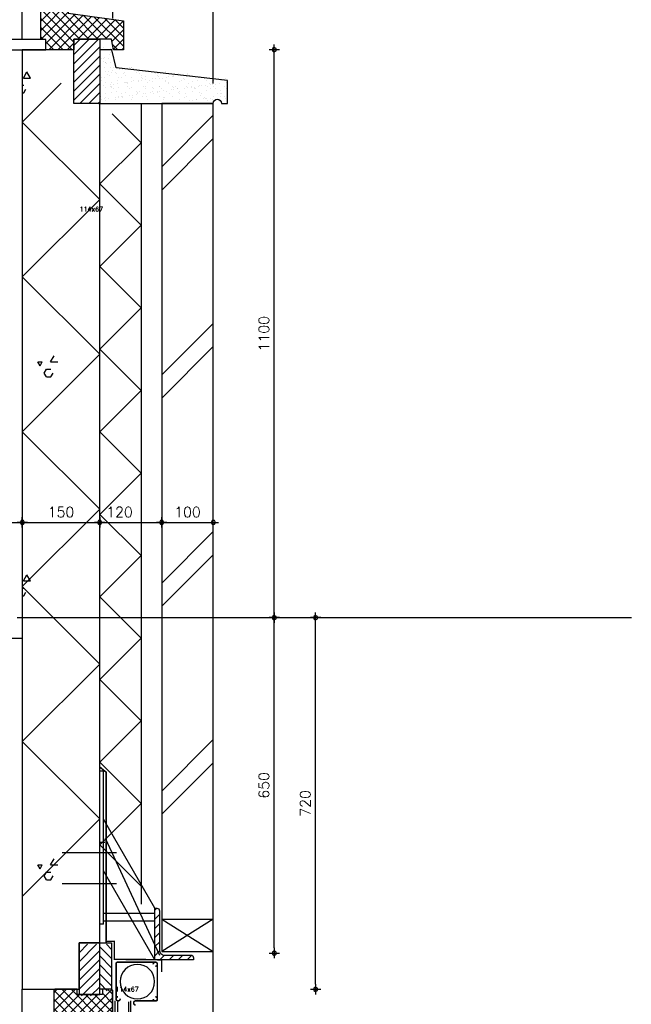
# Model space of a CAD drawing. Extents: x -152209 to 159908, y 32091 to 111955.
# Tile 24 of 59: x -135253 to -134068, y 65100 to 67008. Entities that reach past the tile are written whole.
import ezdxf
from ezdxf.enums import TextEntityAlignment as Align

# ---------------------------------------------------------------- set-up
doc = ezdxf.new("R2010")
doc.units = 0
doc.header["$LTSCALE"] = 1000
doc.header["$MEASUREMENT"] = 0
doc.header["$PDSIZE"] = 1
for name, pattern in [('XA3ONDD$0$HIDDEN', [0.375, 0.25, -0.125]), ('XDETV133$0$CENTER', [2, 1.25, -0.25, 0.25, -0.25]), ('XDETV133$0$HIDDEN', [0.375, 0.25, -0.125]), ('XDETV133$0$HIDDENX2', [0.75, 0.5, -0.25])]:
    doc.linetypes.add(name, pattern=pattern)
doc.layers.get('0').update_dxf_attribs({"linetype": 'CONTINUOUS'})
doc.layers.get('DEFPOINTS').update_dxf_attribs({"linetype": 'CONTINUOUS'})
for name, color, linetype in [('BIB', 7, 'CONTINUOUS'), ('XA3ONDD$0$ALGEM-ARC', 15, 'CONTINUOUS'), ('XA3ONDD$0$BETON-ARC', 15, 'CONTINUOUS'), ('XA3ONDD$0$BETON-DRS', 7, 'CONTINUOUS'), ('XA3ONDD$0$GLAS-ARC', 4, 'CONTINUOUS'), ('XA3ONDD$0$HOUT-ARC', 15, 'CONTINUOUS'), ('XA3ONDD$0$HOUT-AZ', 15, 'CONTINUOUS'), ('XA3ONDD$0$HOUT-DRS', 4, 'CONTINUOUS'), ('XA3ONDD$0$KUNST-DRS', 4, 'CONTINUOUS'), ('XBDKOZA2$0$HOUT-ARC', 15, 'CONTINUOUS'), ('XBDKOZA2$0$HOUT-AZ', 15, 'CONTINUOUS'), ('XBDKOZA2$0$HOUT-DRS', 4, 'CONTINUOUS'), ('XDETV133$0$50', 3, 'CONTINUOUS'), ('XDETV133$0$BETON-ARC', 15, 'CONTINUOUS'), ('XDETV133$0$BETON-AZ', 3, 'CONTINUOUS'), ('XDETV133$0$BETON-DRS', 7, 'CONTINUOUS'), ('XDETV133$0$BIB', 7, 'CONTINUOUS'), ('XDETV133$0$BITUM-ALG', 7, 'XDETV133$0$HIDDEN'), ('XDETV133$0$DIMMTP', 1, 'CONTINUOUS'), ('XDETV133$0$HOUT-ARC', 15, 'CONTINUOUS'), ('XDETV133$0$HOUT-DRS', 4, 'CONTINUOUS'), ('XDETV133$0$ISOL-ALG', 3, 'CONTINUOUS'), ('XDETV133$0$ISOL-ARC', 15, 'CONTINUOUS'), ('XDETV133$0$STAAL-AZ', 3, 'CONTINUOUS'), ('XDETV133$0$STAAL-DRS', 4, 'CONTINUOUS'), ('XDETV133$0$STEEN-ARC', 15, 'CONTINUOUS'), ('XDETV133$0$STEEN-AZ', 3, 'CONTINUOUS'), ('XDETV133$0$STEEN-DRS', 7, 'CONTINUOUS'), ('XDETV133$0$STRAMIEN', 1, 'XDETV133$0$CENTER'), ('XLATEI$0$BIB', 7, 'CONTINUOUS'), ('XLATEI$0$STAAL-ARC', 15, 'CONTINUOUS'), ('XLATEI$0$STAAL-AZ', 3, 'CONTINUOUS'), ('XLATEI$0$STAAL-DRS', 4, 'CONTINUOUS'), ('XVERTZW$0$ALUM-AZ', 15, 'CONTINUOUS'), ('XVERTZW$0$ALUM-DRS', 4, 'CONTINUOUS')]:
    doc.layers.add(name, color=color, linetype=linetype)
doc.styles.get("Standard").update_dxf_attribs({"font": 'simplex'})
doc.styles.add('XDETV133$0$STANDARD', font='simplex')
doc.dimstyles.get("Standard").update_dxf_attribs({"dimtxt": 0.18, "dimasz": 0.18, "dimexe": 0.18, "dimexo": 0.0625, "dimgap": 0.09, "dimtad": 0, "dimtih": 1, "dimtoh": 1, "dimdec": 4, "dimzin": 0, "dimdsep": 46, "dimtxsty": 'Standard', "dimcen": 0.09, "dimadec": 0, "dimazin": 0, "dimtfac": 1, "dimtdec": 4, "dimtofl": 0, "dimtmove": 0, "dimatfit": 3, "dimfxl": 0, "dimtolj": 1, "dimtzin": 0, "dimarcsym": 0})

# ---------------------------------------------------------------- blocks, each defined once
blk = doc.blocks.new('XDETV133$0$DIMBWK')
for points in [[(-1, 0), (1, 0)], [(0, -1), (0, 1)]]:
    blk.add_lwpolyline(points)
blk.add_lwpolyline([(-0.22, 0.37), (-0.43, 0), (-0.22, -0.37), (0.22, -0.37), (0.43, 0), (0.22, 0.37)], close=True)
blk = doc.blocks.new('*D130')
at = {"color": 1, "linetype": 'ByBlock'}
blk.add_line((10, -817.8), (190, -817.8), dxfattribs=at)
at = {"layer": 'DEFPOINTS', "color": 0, "linetype": 'ByBlock'}
for p in [(0, -798.1), (200, -800.6), (200, -817.8)]:
    blk.add_point(p, dxfattribs=at)
at = {"color": 1, "linetype": 'ByBlock', "xscale": 10, "yscale": 10, "zscale": 10, "rotation": 180}
blk.add_blockref('XDETV133$0$DIMBWK', (0, -817.8), dxfattribs=at)
at = {"color": 1, "linetype": 'ByBlock', "xscale": 10, "yscale": 10, "zscale": 10}
blk.add_blockref('XDETV133$0$DIMBWK', (200, -817.8), dxfattribs=at)
at = {"color": 3, "linetype": 'ByBlock', "style": 'XDETV133$0$STANDARD'}
blk.add_text('200', height=20, dxfattribs=at).set_placement((100, -797.8), align=Align.MIDDLE_CENTER)
blk = doc.blocks.new('*D131')
at = {"color": 1, "linetype": 'ByBlock'}
blk.add_line((210, -896.5), (340, -896.5), dxfattribs=at)
at = {"layer": 'DEFPOINTS', "color": 0, "linetype": 'ByBlock'}
for p in [(350, -404.6), (200, -886.6), (350, -896.5)]:
    blk.add_point(p, dxfattribs=at)
at = {"color": 1, "linetype": 'ByBlock', "xscale": 10, "yscale": 10, "zscale": 10, "rotation": 180}
blk.add_blockref('XDETV133$0$DIMBWK', (200, -896.5), dxfattribs=at)
at = {"color": 1, "linetype": 'ByBlock', "xscale": 10, "yscale": 10, "zscale": 10}
blk.add_blockref('XDETV133$0$DIMBWK', (350, -896.5), dxfattribs=at)
at = {"color": 3, "linetype": 'ByBlock', "style": 'XDETV133$0$STANDARD'}
blk.add_text('150', height=20, dxfattribs=at).set_placement((275, -876.5), align=Align.MIDDLE_CENTER)
blk = doc.blocks.new('XLATEI$0$1007511')
at = {"layer": 'XLATEI$0$STAAL-DRS', "linetype": 'ByBlock'}
blk.add_lwpolyline([(0.3, -89.4), (0.3, 10.6), (4.3, 10.6, -0.414214), (9.3, 5.6), (9.3, -70.4, 0.414214), (19.3, -80.4), (70.3, -80.4, -0.414214), (75.3, -85.4), (75.3, -89.4)], format="xyb", close=True, dxfattribs=at)
blk = doc.blocks.new('XLATEI$0$100759')
at = {"layer": 'XLATEI$0$BIB', "linetype": 'ByBlock'}
blk.add_blockref('XLATEI$0$1007511', (-0.3, 89.4), dxfattribs=at)
blk = doc.blocks.new('*X84')
at = {"color": 0, "linetype": 'Continuous'}
for p, q in [((2838.1, -3207.7), (2842, -3203.8)), ((2838.1, -3225.3), (2847.1, -3216.3)), ((2838.1, -3243), (2847.1, -3234)), ((2838.1, -3260.7), (2847.1, -3251.7)), ((2838.1, -3278.4), (2847.1, -3269.4)), ((2838.1, -3296), (2847.3, -3286.8)), ((2848.1, -3303.8), (2857.1, -3294.8)), ((2865.7, -3303.8), (2874.7, -3294.8)), ((2883.4, -3303.8), (2892.4, -3294.8)), ((2901.1, -3303.8), (2909.8, -3295.1))]:
    blk.add_line(p, q, dxfattribs=at)
blk = doc.blocks.new('XLATEI')
at = {"layer": 'XLATEI$0$STAAL-AZ', "linetype": 'Continuous'}
for p, q in [((7, 363.3), (0, 363.3)), ((0, 184.3), (0, 363.3)), ((7, 184.3), (7, 363.3)), ((0, 66.8), (0, 300.7)), ((7, 66.8), (7, 300.7)), ((106.7, 98.1), (7, 270.7)), ((106.7, -1.9), (7, 170.7)), ((7, 88.5), (106.7, 88.5)), ((7, 66.8), (0, 66.8)), ((7, 73.5), (106.7, 73.5))]:
    blk.add_line(p, q, dxfattribs=at)
at = {"layer": 'XLATEI$0$BIB', "linetype": 'Continuous'}
blk.add_blockref('XLATEI$0$100759', (106.7, -1.9), dxfattribs=at)
at = {"layer": 'XLATEI$0$STAAL-ARC', "linetype": 'Continuous'}
blk.add_blockref('*X84', (-2731.4, 3301.9), dxfattribs=at)
blk = doc.blocks.new('*D134')
at = {"color": 1, "linetype": 'ByBlock'}
blk.add_line((360, -817.8), (460, -817.8), dxfattribs=at)
at = {"layer": 'DEFPOINTS', "color": 0, "linetype": 'ByBlock'}
for p in [(350, -345.7), (470, -353.7), (470, -817.8)]:
    blk.add_point(p, dxfattribs=at)
at = {"color": 1, "linetype": 'ByBlock', "xscale": 10, "yscale": 10, "zscale": 10, "rotation": 180}
blk.add_blockref('XDETV133$0$DIMBWK', (350, -817.8), dxfattribs=at)
at = {"color": 1, "linetype": 'ByBlock', "xscale": 10, "yscale": 10, "zscale": 10}
blk.add_blockref('XDETV133$0$DIMBWK', (470, -817.8), dxfattribs=at)
at = {"color": 3, "linetype": 'ByBlock', "style": 'XDETV133$0$STANDARD'}
blk.add_text('120', height=20, dxfattribs=at).set_placement((388.3, -797.8), align=Align.MIDDLE_CENTER)
blk = doc.blocks.new('*D133')
at = {"color": 1, "linetype": 'ByBlock'}
blk.add_line((480, -817.8), (560, -817.8), dxfattribs=at)
at = {"layer": 'DEFPOINTS', "color": 0, "linetype": 'ByBlock'}
for p in [(470, -353.7), (570, -526.7), (570, -817.8)]:
    blk.add_point(p, dxfattribs=at)
at = {"color": 1, "linetype": 'ByBlock', "xscale": 10, "yscale": 10, "zscale": 10, "rotation": 180}
blk.add_blockref('XDETV133$0$DIMBWK', (470, -817.8), dxfattribs=at)
at = {"color": 1, "linetype": 'ByBlock', "xscale": 10, "yscale": 10, "zscale": 10}
blk.add_blockref('XDETV133$0$DIMBWK', (570, -817.8), dxfattribs=at)
at = {"color": 3, "linetype": 'ByBlock', "style": 'XDETV133$0$STANDARD'}
blk.add_text('100', height=20, dxfattribs=at).set_placement((520, -797.8), align=Align.MIDDLE_CENTER)
blk = doc.blocks.new('*X137')
at = {"color": 0}
for p, q in [((202.2, 1045.2), (209.1, 1057.1)), ((216, 1045.2), (209.1, 1057.1)), ((200, 960), (275, 1035)), ((200, 1031.2), (202.8, 1031.2)), ((202.2, 1045.2), (216, 1045.2)), ((200, 1016.3), (202.8, 1016.3)), ((202.8, 1016.3), (207.1, 1023.7)), ((350, 810), (200, 960)), ((200, 660), (350, 810)), ((350, 510), (200, 660)), ((200, 360), (350, 510)), ((254.9, 495.2), (261.8, 507.1)), ((230.1, 495.2), (238.7, 495.2)), ((234.4, 487.7), (230.1, 495.2)), ((234.4, 487.7), (238.7, 495.2)), ((242.5, 473.7), (246.8, 481.2)), ((246.8, 481.2), (255.4, 481.2)), ((254.9, 495.2), (268.7, 495.2)), ((246.8, 466.3), (242.5, 473.7)), ((246.8, 466.3), (255.4, 466.3)), ((255.4, 466.3), (259.7, 473.7)), ((350, 210), (200, 360)), ((200, 60), (350, 210)), ((202.2, 70.9), (209.1, 82.8)), ((216, 70.9), (209.1, 82.8)), ((350, -90), (200, 60)), ((202.2, 70.9), (216, 70.9)), ((200, 56.9), (202.8, 56.9)), ((200, 42), (202.8, 42)), ((202.8, 42), (207.1, 49.5)), ((200, -240), (350, -90)), ((350, -390), (200, -240)), ((200, -540), (350, -390)), ((254.9, -479.1), (261.8, -467.2)), ((230.1, -479.1), (238.7, -479.1)), ((234.4, -486.6), (230.1, -479.1)), ((234.4, -486.6), (238.7, -479.1)), ((242.5, -500.5), (246.8, -493.1)), ((246.8, -493.1), (255.4, -493.1)), ((254.9, -479.1), (268.7, -479.1)), ((246.8, -508), (242.5, -500.5)), ((246.8, -508), (255.4, -508)), ((255.4, -508), (259.7, -500.5))]:
    blk.add_line(p, q, dxfattribs=at)
blk = doc.blocks.new('*X138')
at = {"color": 0}
for p, q in [((430, 920), (374.3, 975.6)), ((350, 840), (430, 920)), ((430, 760), (350, 840)), ((350, 680), (430, 760)), ((430, 600), (350, 680)), ((350, 520), (430, 600)), ((430, 440), (350, 520)), ((350, 360), (430, 440)), ((430, 280), (350, 360)), ((350, 200), (430, 280)), ((430, 120), (350, 200)), ((350, 40), (430, 120)), ((430, -40), (350, 40)), ((350, -120), (430, -40)), ((430, -200), (350, -120)), ((350, -280), (430, -200)), ((430, -360), (350, -280)), ((350, -440), (430, -360)), ((430, -520), (350, -440))]:
    blk.add_line(p, q, dxfattribs=at)
blk = doc.blocks.new('*X139')
at = {"color": 0}
for p, q in [((470, 873.1), (570, 973.1)), ((470, 828.1), (570, 928.1)), ((470, 470), (570, 570)), ((470, 425), (570, 525)), ((470, 66.9), (570, 166.9)), ((470, 21.9), (570, 121.9)), ((470, -336.1), (570, -236.1)), ((470, -381.1), (570, -281.1))]:
    blk.add_line(p, q, dxfattribs=at)
blk = doc.blocks.new('*D141')
at = {"color": 1, "linetype": 'ByBlock'}
blk.add_line((688.2, -600), (688.2, 30), dxfattribs=at)
at = {"layer": 'DEFPOINTS', "color": 0, "linetype": 'ByBlock'}
for p in [(688.2, 40), (1379.9, 40), (1379.9, -610)]:
    blk.add_point(p, dxfattribs=at)
at = {"color": 1, "linetype": 'ByBlock', "xscale": 10, "yscale": 10, "zscale": 10}
for p, rotation in [((688.2, 40), 90), ((688.2, -610), 270)]:
    blk.add_blockref('XDETV133$0$DIMBWK', p, dxfattribs=dict(at, rotation=rotation))
at = {"color": 3, "linetype": 'ByBlock', "style": 'XDETV133$0$STANDARD'}
blk.add_text('650', height=20, rotation=90, dxfattribs=at).set_placement((668.2, -285), align=Align.MIDDLE_CENTER)
blk = doc.blocks.new('*D142')
at = {"color": 1, "linetype": 'ByBlock'}
blk.add_line((688.2, 50), (688.2, 1130), dxfattribs=at)
at = {"layer": 'DEFPOINTS', "color": 0, "linetype": 'ByBlock'}
for p in [(688.2, 1140), (1379.9, 1140), (1379.9, 40)]:
    blk.add_point(p, dxfattribs=at)
at = {"color": 1, "linetype": 'ByBlock', "xscale": 10, "yscale": 10, "zscale": 10}
for p, rotation in [((688.2, 1140), 90), ((688.2, 40), 270)]:
    blk.add_blockref('XDETV133$0$DIMBWK', p, dxfattribs=dict(at, rotation=rotation))
at = {"color": 3, "linetype": 'ByBlock', "style": 'XDETV133$0$STANDARD'}
blk.add_text('1100', height=20, rotation=90, dxfattribs=at).set_placement((668.2, 590), align=Align.MIDDLE_CENTER)
blk = doc.blocks.new('XVERTZW')
at = {"layer": 'XVERTZW$0$ALUM-AZ'}
for p, q in [((302.2, -88.6), (302.2, -229.3)), ((323.3, -88.6), (323.3, -231.7))]:
    blk.add_line(p, q, dxfattribs=at)
at = {"layer": 'XVERTZW$0$ALUM-DRS'}
for p, q in [((297.8, -228.7), (297.8, -86.7)), ((327.8, -232.2), (327.8, -86.7))]:
    blk.add_line(p, q, dxfattribs=at)
at = {"layer": 'XVERTZW$0$ALUM-DRS', "const_width": 3}
for points in [[(250.1, -19.7, -2.414214), (254.1, -15.7, -2.414214)], [(288.1, -86.7), (249.1, -86.8, -0.414214), (246.1, -83.8), (246.1, -15.7)], [(326.1, -81.7), (326.1, -14.7, 0.414214), (323.1, -11.7), (250.1, -11.7)], [(250.1, -78.8, 2.414214), (254.1, -82.8, 2.414214)], [(288.1, -94.7, 0.999719), (288.1, -86.7, 2.414214)], [(322.1, -78.7, -2.414214), (318.1, -82.7, -2.414214)]]:
    blk.add_lwpolyline(points, format="xyb", dxfattribs=at)
blk.add_lwpolyline([(246.1, -15.1), (246.1, -24.2)], dxfattribs=at)
at = {"layer": 'XVERTZW$0$ALUM-DRS'}
blk.add_circle((284.9, -49.5), 33.5, dxfattribs=at)
blk = doc.blocks.new('*X125')
at = {"color": 0}
for p, q in [((56960.8, 43773.3), (56970.6, 43783.1)), ((56960.8, 43755.6), (56980.7, 43775.5)), ((57014, 43731.1), (56962.4, 43782.6)), ((56980.7, 43782), (56979.6, 43783.1)), ((56989.3, 43731.1), (57041.3, 43783.1)), ((57007, 43731.1), (57059, 43783.1)), ((57024.7, 43731.1), (57074.8, 43781.2)), ((57074.8, 43740.9), (57032.7, 43783.1)), ((57074.8, 43758.6), (57050.4, 43783.1)), ((57074.8, 43776.3), (57068, 43783.1)), ((56960.8, 43738), (56996, 43773.1)), ((56996.3, 43731.1), (56960.8, 43766.5)), ((56974.6, 43734.1), (57013.6, 43773.1)), ((57046.6, 43716.1), (56989.6, 43773.1)), ((57064.3, 43716.1), (57007.3, 43773.1)), ((57074.8, 43723.2), (57025, 43773.1)), ((57028.6, 43717.3), (57074.8, 43763.6)), ((56975.6, 43734.1), (56960.8, 43748.8)), ((57045, 43716.1), (57074.8, 43745.9)), ((57062.7, 43716.1), (57074.8, 43728.2))]:
    blk.add_line(p, q, dxfattribs=at)
blk = doc.blocks.new('XBDKOZA2')
at = {"layer": 'XBDKOZA2$0$HOUT-AZ'}
blk.add_line((-112, -2), (-112, -913.5), dxfattribs=at)
at = {"layer": 'XBDKOZA2$0$HOUT-DRS'}
blk.add_lwpolyline([(-112, -2), (-110, 0), (-92.2, 0), (-92.2, -10), (-43, -10), (-43, 0), (0, 0), (2, -2), (2, -65), (0, -67), (-43, -67), (-45, -65), (-45, -52), (-90, -52), (-92, -50), (-92, -49), (-110, -49), (-112, -47)], close=True, dxfattribs=at)
at = {"layer": 'XBDKOZA2$0$HOUT-ARC'}
blk.add_blockref('*X125', (-57072.8, -43783.1), dxfattribs=at)
blk = doc.blocks.new('*X149')
at = {"color": 0, "linetype": 'Continuous'}
for p, q in [((310, -626.9), (344, -592.9)), ((310, -609.2), (326.4, -592.9)), ((310, -644.6), (350, -604.6)), ((310, -662.3), (350, -622.3)), ((310, -679.9), (350, -639.9)), ((314.8, -692.9), (350, -657.6)), ((332.4, -692.9), (350, -675.3))]:
    blk.add_line(p, q, dxfattribs=at)
blk = doc.blocks.new('*X150')
at = {"color": 0, "linetype": 'Continuous'}
for p, q in [((373, -620.5), (350, -597.5)), ((373, -602.8), (363.1, -592.9)), ((373, -638.2), (350, -615.2)), ((373, -655.8), (350, -632.8)), ((373, -673.5), (350, -650.5)), ((364.7, -682.9), (350, -668.2))]:
    blk.add_line(p, q, dxfattribs=at)
blk = doc.blocks.new('*X155')
at = {"color": 0, "linetype": 'Continuous'}
for p, q in [((352.8, 1100.4), (352.8, 1100.4)), ((357.9, 1104.2), (357.9, 1104.2)), ((368, 1090.7), (368, 1090.7)), ((370.3, 1102.3), (370.3, 1102.3)), ((370.6, 1094.2), (370.6, 1094.2)), ((372.1, 1100.6), (372.1, 1100.6)), ((350.8, 1083.9), (350.8, 1083.9)), ((352.8, 1082.1), (352.8, 1082.1)), ((356.7, 1078.1), (356.7, 1078.1)), ((358, 1082.8), (358, 1082.8)), ((358.6, 1084.9), (358.6, 1084.9)), ((360.7, 1074.8), (360.7, 1074.8)), ((360.9, 1075.4), (360.9, 1075.4)), ((362.6, 1073.1), (362.6, 1073.1)), ((366.1, 1083.9), (366.1, 1083.9)), ((371.2, 1074.9), (371.2, 1074.9)), ((359.2, 1065.7), (359.2, 1065.7)), ((362, 1057.4), (362, 1057.4)), ((364.7, 1053), (364.7, 1053)), ((367.2, 1058.1), (367.2, 1058.1)), ((369, 1050.3), (369, 1050.3)), ((371.3, 1065.1), (371.3, 1065.1)), ((371.9, 1055.7), (371.9, 1055.7)), ((375.3, 1059.2), (375.3, 1059.2)), ((376.1, 1065.7), (376.1, 1065.7)), ((381.2, 1056), (381.2, 1056)), ((383.1, 1054.3), (383.1, 1054.3)), ((385.4, 1066), (385.4, 1066)), ((388.9, 1061), (388.9, 1061)), ((394.1, 1061.7), (394.1, 1061.7)), ((395.9, 1053.1), (395.9, 1053.1)), ((398.9, 1056.6), (398.9, 1056.6)), ((400.1, 1050.4), (400.1, 1050.4)), ((402.2, 1062.7), (402.2, 1062.7)), ((407.2, 1065.8), (407.2, 1065.8)), ((410.9, 1065.9), (410.9, 1065.9)), ((411.3, 1064.8), (411.3, 1064.8)), ((413.1, 1063.1), (413.1, 1063.1)), ((415.8, 1064.5), (415.8, 1064.5)), ((421.8, 1055.1), (421.8, 1055.1)), ((425.1, 1057), (425.1, 1057)), ((427, 1053.1), (427, 1053.1)), ((431.2, 1050.5), (431.2, 1050.5)), ((450.6, 1056.8), (450.6, 1056.8)), ((458.2, 1053.2), (458.2, 1053.2)), ((461.8, 1054.8), (461.8, 1054.8)), ((462.4, 1050.5), (462.4, 1050.5)), ((463.7, 1053.1), (463.7, 1053.1)), ((477.6, 1057.8), (477.6, 1057.8)), ((489.3, 1053.3), (489.3, 1053.3)), ((493.5, 1050.6), (493.5, 1050.6)), ((502.5, 1053.9), (502.5, 1053.9)), ((505.8, 1050.5), (505.8, 1050.5)), ((511, 1051.2), (511, 1051.2)), ((519.1, 1052.2), (519.1, 1052.2)), ((520.5, 1053.3), (520.5, 1053.3)), ((524.7, 1050.6), (524.7, 1050.6)), ((543.5, 1049.1), (543.5, 1049.1)), ((351.2, 1047.2), (351.2, 1047.2)), ((353, 1045.5), (353, 1045.5)), ((353, 1040.6), (353, 1040.6)), ((357.6, 1031), (357.6, 1031)), ((359.8, 1046.4), (359.8, 1046.4)), ((361.7, 1037.5), (361.7, 1037.5)), ((371.2, 1032.7), (371.2, 1032.7)), ((372.5, 1036.4), (372.5, 1036.4)), ((376.4, 1033.4), (376.4, 1033.4)), ((384.1, 1040.7), (384.1, 1040.7)), ((384.5, 1034.5), (384.5, 1034.5)), ((386, 1046.7), (386, 1046.7)), ((391.8, 1046.3), (391.8, 1046.3)), ((398.1, 1036.3), (398.1, 1036.3)), ((399.5, 1037.4), (399.5, 1037.4)), ((401.7, 1037.2), (401.7, 1037.2)), ((403.3, 1037), (403.3, 1037)), ((403.6, 1035.5), (403.6, 1035.5)), ((411.5, 1038), (411.5, 1038)), ((411.6, 1046.6), (411.6, 1046.6)), ((415.3, 1040.7), (415.3, 1040.7)), ((425.1, 1039.8), (425.1, 1039.8)), ((425.7, 1037.7), (425.7, 1037.7)), ((430.3, 1040.5), (430.3, 1040.5)), ((431.8, 1046), (431.8, 1046)), ((433.6, 1044.3), (433.6, 1044.3)), ((438.4, 1041.6), (438.4, 1041.6)), ((438.6, 1047.6), (438.6, 1047.6)), ((442.3, 1036.3), (442.3, 1036.3)), ((446.4, 1040.8), (446.4, 1040.8)), ((451.3, 1037.6), (451.3, 1037.6)), ((452, 1043.4), (452, 1043.4)), ((457.2, 1044.1), (457.2, 1044.1)), ((464.8, 1047.9), (464.8, 1047.9)), ((465.3, 1045.1), (465.3, 1045.1)), ((472.4, 1045.1), (472.4, 1045.1)), ((477.6, 1040.8), (477.6, 1040.8)), ((478.3, 1038.5), (478.3, 1038.5)), ((478.9, 1046.9), (478.9, 1046.9)), ((482.3, 1036), (482.3, 1036)), ((484.1, 1047.6), (484.1, 1047.6)), ((484.2, 1034.3), (484.2, 1034.3)), ((490.3, 1047.8), (490.3, 1047.8)), ((492.2, 1048.7), (492.2, 1048.7)), ((504.5, 1038.9), (504.5, 1038.9)), ((508.7, 1040.9), (508.7, 1040.9)), ((512.4, 1044.8), (512.4, 1044.8)), ((514.2, 1043.1), (514.2, 1043.1)), ((517.3, 1048.8), (517.3, 1048.8)), ((522.9, 1035.1), (522.9, 1035.1)), ((530, 1038.8), (530, 1038.8)), ((539.9, 1040.9), (539.9, 1040.9)), ((547.1, 1030), (547.1, 1030)), ((553, 1043.9), (553, 1043.9)), ((555.3, 1031.1), (555.3, 1031.1)), ((557, 1039.7), (557, 1039.7)), ((563, 1034.7), (563, 1034.7)), ((564.8, 1033.1), (564.8, 1033.1)), ((568.9, 1032.9), (568.9, 1032.9)), ((571, 1041), (571, 1041)), ((574.1, 1033.6), (574.1, 1033.6)), ((582.2, 1034.6), (582.2, 1034.6)), ((583.2, 1040.1), (583.2, 1040.1)), ((593, 1043.5), (593, 1043.5)), ((594.9, 1041.8), (594.9, 1041.8)), ((595.8, 1036.4), (595.8, 1036.4)), ((596.7, 1030.7), (596.7, 1030.7)), ((360.4, 1027.1), (360.4, 1027.1)), ((361.1, 1015.6), (361.1, 1015.6)), ((371.7, 1028.4), (371.7, 1028.4)), ((372.8, 1028), (372.8, 1028)), ((373.1, 1017.1), (373.1, 1017.1)), ((373.5, 1026.7), (373.5, 1026.7)), ((377, 1025.3), (377, 1025.3)), ((382.2, 1018.8), (382.2, 1018.8)), ((386.6, 1027.5), (386.6, 1027.5)), ((392.2, 1015.6), (392.2, 1015.6)), ((400.1, 1018.1), (400.1, 1018.1)), ((404, 1028), (404, 1028)), ((407.4, 1011.6), (407.4, 1011.6)), ((408.2, 1025.4), (408.2, 1025.4)), ((412.2, 1027.3), (412.2, 1027.3)), ((412.3, 1027.5), (412.3, 1027.5)), ((412.6, 1012.3), (412.6, 1012.3)), ((420.7, 1013.4), (420.7, 1013.4)), ((422.2, 1018.4), (422.2, 1018.4)), ((423.4, 1015.7), (423.4, 1015.7)), ((424.1, 1016.7), (424.1, 1016.7)), ((426.3, 1018.4), (426.3, 1018.4)), ((434.3, 1015.2), (434.3, 1015.2)), ((435.1, 1028.1), (435.1, 1028.1)), ((439.2, 1028.3), (439.2, 1028.3)), ((439.3, 1025.4), (439.3, 1025.4)), ((439.5, 1015.8), (439.5, 1015.8)), ((447.6, 1016.9), (447.6, 1016.9)), ((451.9, 1018.3), (451.9, 1018.3)), ((452.3, 1027.2), (452.3, 1027.2)), ((454.1, 1025.5), (454.1, 1025.5)), ((454.5, 1015.7), (454.5, 1015.7)), ((461.2, 1018.7), (461.2, 1018.7)), ((462.8, 1017.5), (462.8, 1017.5)), ((465.4, 1028.7), (465.4, 1028.7)), ((466.2, 1028.2), (466.2, 1028.2)), ((466.4, 1019.4), (466.4, 1019.4)), ((470.5, 1025.5), (470.5, 1025.5)), ((474.5, 1020.5), (474.5, 1020.5)), ((478.9, 1019.3), (478.9, 1019.3)), ((485.6, 1015.8), (485.6, 1015.8)), ((488.1, 1022.2), (488.1, 1022.2)), ((491, 1028.5), (491, 1028.5)), ((492.9, 1026.3), (492.9, 1026.3)), ((493.3, 1022.9), (493.3, 1022.9)), ((497.4, 1028.2), (497.4, 1028.2)), ((501.4, 1024), (501.4, 1024)), ((501.6, 1025.5), (501.6, 1025.5)), ((502.8, 1017.2), (502.8, 1017.2)), ((504.7, 1015.5), (504.7, 1015.5)), ((505.1, 1019.6), (505.1, 1019.6)), ((515, 1025.8), (515, 1025.8)), ((516.8, 1015.9), (516.8, 1015.9)), ((518, 1029.5), (518, 1029.5)), ((520.2, 1026.5), (520.2, 1026.5)), ((528.4, 1027.5), (528.4, 1027.5)), ((528.5, 1028.3), (528.5, 1028.3)), ((530.7, 1019.5), (530.7, 1019.5)), ((532.7, 1025.6), (532.7, 1025.6)), ((532.9, 1026), (532.9, 1026)), ((534.7, 1024.3), (534.7, 1024.3)), ((541.9, 1029.3), (541.9, 1029.3)), ((543.4, 1016.3), (543.4, 1016.3)), ((544.1, 1029.8), (544.1, 1029.8)), ((547.9, 1015.9), (547.9, 1015.9)), ((557.7, 1020.5), (557.7, 1020.5)), ((559.7, 1028.3), (559.7, 1028.3)), ((563.9, 1025.6), (563.9, 1025.6)), ((569.7, 1029.7), (569.7, 1029.7)), ((573.5, 1025.1), (573.5, 1025.1)), ((579.1, 1016), (579.1, 1016)), ((583.5, 1016), (583.5, 1016)), ((583.8, 1020.8), (583.8, 1020.8)), ((585.3, 1014.3), (585.3, 1014.3)), ((590.8, 1028.4), (590.8, 1028.4)), ((595, 1025.7), (595, 1025.7)), ((597.4, 1011.4), (597.4, 1011.4)), ((352.1, 1010), (352.1, 1010)), ((353.5, 1004.5), (353.5, 1004.5)), ((358.7, 1005.2), (358.7, 1005.2)), ((361.1, 1007.9), (361.1, 1007.9)), ((362.1, 1000.9), (362.1, 1000.9)), ((366.9, 1006.3), (366.9, 1006.3)), ((380.4, 1008.1), (380.4, 1008.1)), ((380.9, 1002.9), (380.9, 1002.9)), ((385.6, 1008.8), (385.6, 1008.8)), ((387.2, 1008.2), (387.2, 1008.2)), ((392.2, 1009.6), (392.2, 1009.6)), ((393.8, 1009.8), (393.8, 1009.8)), ((394, 1008), (394, 1008)), ((412, 1003), (412, 1003)), ((412.8, 1008.1), (412.8, 1008.1)), ((432.8, 1008.8), (432.8, 1008.8)), ((439.8, 1009.1), (439.8, 1009.1)), ((443.2, 1003.1), (443.2, 1003.1)), ((466, 1009.4), (466, 1009.4)), ((472.8, 1008.4), (472.8, 1008.4)), ((474.3, 1003.1), (474.3, 1003.1)), ((474.6, 1006.7), (474.6, 1006.7)), ((491.6, 1009.3), (491.6, 1009.3)), ((505.5, 1003.2), (505.5, 1003.2)), ((513.4, 1007.5), (513.4, 1007.5)), ((518.6, 1010.2), (518.6, 1010.2)), ((524.2, 1001.1), (524.2, 1001.1)), ((529.4, 1001.8), (529.4, 1001.8)), ((536.6, 1003.2), (536.6, 1003.2)), ((537.6, 1002.9), (537.6, 1002.9)), ((544.8, 1010.6), (544.8, 1010.6)), ((551.2, 1004.7), (551.2, 1004.7)), ((553.4, 1007.2), (553.4, 1007.2)), ((555.2, 1005.5), (555.2, 1005.5)), ((556.4, 1005.3), (556.4, 1005.3)), ((558.3, 1001.2), (558.3, 1001.2)), ((564.5, 1006.4), (564.5, 1006.4)), ((567.7, 1003.3), (567.7, 1003.3)), ((570.4, 1010.4), (570.4, 1010.4)), ((583.3, 1008.9), (583.3, 1008.9)), ((591.4, 1010), (591.4, 1010)), ((594, 1006.3), (594, 1006.3))]:
    blk.add_line(p, q, dxfattribs=at)
blk = doc.blocks.new('*X157')
at = {"color": 0, "linetype": 'Continuous'}
for p, q in [((235.8, 1155.1), (270.8, 1190)), ((235.8, 1172.7), (253.1, 1190)), ((235.9, 1137.4), (288.4, 1190)), ((311.3, 1120.6), (241.9, 1190)), ((329, 1120.6), (259.6, 1190)), ((289.1, 1178.2), (277.2, 1190)), ((299.6, 1114.6), (235.8, 1178.4)), ((236.1, 1120), (289.1, 1173)), ((245.9, 1112.1), (302.7, 1168.9)), ((251.5, 1100), (318.2, 1166.8)), ((269.1, 1100), (333.8, 1164.7)), ((346.6, 1120.6), (297.7, 1169.5)), ((364.3, 1120.6), (318.1, 1166.8)), ((395.9, 1106.7), (338.6, 1164)), ((296.5, 1100), (235.8, 1160.7)), ((307.4, 1120.6), (349.4, 1162.6)), ((325.1, 1120.6), (365, 1160.5)), ((342.8, 1120.6), (380.6, 1158.4)), ((395.9, 1124.4), (359, 1161.3)), ((360.5, 1120.6), (395.9, 1156)), ((395.9, 1142.1), (379.4, 1158.5)), ((278.9, 1100), (235.9, 1143)), ((373.7, 1116.2), (395.9, 1138.3)), ((241.2, 1120), (235.9, 1125.3)), ((261.2, 1100), (245.9, 1115.3)), ((286.8, 1100), (299.6, 1112.8)), ((384.9, 1100), (374.9, 1110)), ((376.6, 1101.4), (395.9, 1120.7)), ((392.9, 1100), (395.9, 1103))]:
    blk.add_line(p, q, dxfattribs=at)
blk = doc.blocks.new('*X154')
at = {"color": 0, "linetype": 'Continuous'}
for p, q in [((261, 1250.9), (262.4, 1252.4)), ((261, 1233.3), (276, 1248.3)), ((261, 1197.9), (305, 1241.9)), ((261, 1215.6), (287.3, 1241.9)), ((317, 1185.6), (261, 1241.6)), ((276, 1244.3), (266.5, 1253.7)), ((317, 1203.3), (278.4, 1241.9)), ((317, 1221), (296.1, 1241.9)), ((317, 1238.6), (313.7, 1241.9)), ((293.7, 1191.2), (261, 1223.9)), ((272, 1191.2), (317, 1236.2)), ((276, 1191.2), (261, 1206.2)), ((289.7, 1191.2), (317, 1218.6)), ((302, 1185.9), (317, 1200.9)), ((308, 1176.9), (302, 1182.9)), ((310.7, 1176.9), (317, 1183.2))]:
    blk.add_line(p, q, dxfattribs=at)
blk = doc.blocks.new('*X158')
at = {"color": 0, "linetype": 'Continuous'}
for p, q in [((251.2, 2072), (279.4, 2100.2)), ((251.2, 2089.7), (261.7, 2100.2)), ((307.2, 2043.9), (251.2, 2099.9)), ((307.2, 2061.6), (268.6, 2100.2)), ((251.2, 2054.4), (285.3, 2088.4)), ((251.2, 2036.7), (300.4, 2085.9)), ((298.3, 2035.2), (251.2, 2082.2)), ((307.2, 2079.2), (300.6, 2085.9)), ((280.6, 2035.2), (251.2, 2064.5)), ((267.4, 2035.2), (307.2, 2075)), ((266.2, 2031.9), (251.2, 2046.9)), ((285.1, 2035.2), (307.2, 2057.3)), ((257.2, 2023.2), (251.2, 2029.2)), ((255.9, 2023.6), (266.2, 2034)), ((302.8, 2035.2), (307.2, 2039.7))]:
    blk.add_line(p, q, dxfattribs=at)
blk = doc.blocks.new('*X156')
at = {"color": 0, "linetype": 'Continuous'}
for p, q in [((235.8, 2109.6), (350.2, 2224)), ((235.8, 2127.3), (332.5, 2224)), ((235.8, 2145), (314.8, 2224)), ((235.8, 2162.6), (297.1, 2224)), ((235.8, 2180.3), (279.5, 2224)), ((235.8, 2198), (261.8, 2224)), ((235.8, 2215.7), (244.1, 2224)), ((367.2, 2090), (235.8, 2221.4)), ((248.8, 2105), (367.8, 2224)), ((374.8, 2100.1), (250.9, 2224)), ((389.8, 2102.7), (268.6, 2224)), ((402.8, 2107.4), (286.2, 2224)), ((402.8, 2125.1), (303.9, 2224)), ((402.8, 2142.8), (321.6, 2224)), ((406.3, 2157), (339.3, 2224)), ((409.3, 2171.6), (356.9, 2224)), ((349.5, 2090), (235.8, 2203.7)), ((266.5, 2105), (373, 2211.5)), ((284.2, 2105), (386.4, 2207.2)), ((289.2, 2092.3), (402, 2205.1)), ((304.6, 2090), (417.6, 2203.1)), ((322.2, 2090), (433.2, 2201)), ((440, 2158.6), (392.2, 2206.4)), ((440, 2176.3), (412.6, 2203.7)), ((440, 2194), (433, 2201)), ((331.8, 2090), (235.8, 2186.1)), ((420.9, 2171), (440, 2190.1)), ((314.2, 2090), (235.8, 2168.4)), ((406.9, 2157), (407.8, 2157.9)), ((425.3, 2157.7), (440, 2172.4)), ((281.5, 2105), (235.8, 2150.7)), ((339.9, 2090), (402.8, 2152.9)), ((263.8, 2105), (235.8, 2133)), ((357.6, 2090), (402.8, 2135.2)), ((388, 2102.7), (402.8, 2117.5)), ((246.1, 2105), (235.8, 2115.4)), ((296.5, 2090), (289.2, 2097.3))]:
    blk.add_line(p, q, dxfattribs=at)
blk = doc.blocks.new('XA3ONDD')
at = {"layer": 'XA3ONDD$0$ALGEM-ARC', "linetype": 'XA3ONDD$0$HIDDEN'}
blk.add_line((16.2, 2018.7), (542.3, 1260.1), dxfattribs=at)
for start, end in [(93.4773, 124.7431), (273.4773, 304.7431)]:
    blk.add_arc((279.2, 1639.4), 461.6, start, end, dxfattribs=at)
at = {"layer": 'XA3ONDD$0$BETON-DRS'}
blk.add_lwpolyline([(381.9, 1064.8), (373.7, 1100), (350, 1100), (350, 996.1), (569.8, 996.1, -1), (585.7, 996.1), (597.5, 996.1), (597.5, 1040.7)], format="xyb", close=True, dxfattribs=at)
at = {"layer": 'XA3ONDD$0$GLAS-ARC'}
for p, q in [((380, 2213.1), (380, 2500)), ((392, 2213.1), (392, 2500)), ((269.5, 1243.6), (269.5, 2032.9)), ((288.5, 1243.6), (288.5, 2032.9))]:
    blk.add_line(p, q, dxfattribs=at)
blk.add_lwpolyline([(398, 2500), (398, 2213.1), (376, 2213.1), (376, 2500)], dxfattribs=at)
at = {"layer": 'XA3ONDD$0$HOUT-AZ'}
for p, q in [((301, 2224), (301, 2500)), ((440, 2200.1), (440, 2500))]:
    blk.add_line(p, q, dxfattribs=at)
at = {"layer": 'XA3ONDD$0$HOUT-AZ', "linetype": 'Continuous'}
for p, q in [((235.8, 2105), (235.8, 1190)), ((374.8, 2102.7), (374.8, 1160.5)), ((251.2, 1253.6), (251.2, 2029.9)), ((307.2, 1243.6), (307.2, 2025.2))]:
    blk.add_line(p, q, dxfattribs=at)
at = {"layer": 'XA3ONDD$0$HOUT-DRS', "linetype": 'Continuous'}
for p, q in [((235.8, 2224), (235.8, 2157)), ((326, 2224), (235.8, 2224)), ((326, 2157), (326, 2224)), ((326, 2224), (326, 2157)), ((373, 2224), (326, 2224)), ((373, 2209), (373, 2224)), ((440, 2200.1), (373, 2209)), ((440, 2157), (440, 2200.1)), ((235.8, 2157), (326, 2157)), ((235.8, 2157), (319.8, 2157)), ((235.8, 2105), (235.8, 2157)), ((319.8, 2157), (374.8, 2157)), ((326, 2157), (402.8, 2157)), ((402.8, 2157), (407.8, 2157)), ((402.8, 2157), (402.8, 2102.7)), ((407.8, 2171.6), (407.8, 2157)), ((420.6, 2171.6), (407.8, 2171.6)), ((425.5, 2157), (420.6, 2171.6)), ((425.5, 2157), (440, 2157)), ((289.2, 2105), (235.8, 2105)), ((289.2, 2090), (289.2, 2105)), ((374.8, 2090), (374.8, 2102.7)), ((402.8, 2102.7), (374.8, 2102.7)), ((374.8, 2090), (289.2, 2090))]:
    blk.add_line(p, q, dxfattribs=at)
at = {"layer": 'XA3ONDD$0$HOUT-DRS'}
blk.add_line((228, 2105), (228, 2105), dxfattribs=at)
blk.add_lwpolyline([(400.5, 2205.3), (400.5, 2220.6), (402.4, 2222.1), (414.9, 2220.4), (416.8, 2218), (416.8, 2203.2)], dxfattribs=at)
at = {"layer": 'XA3ONDD$0$HOUT-DRS', "linetype": 'Continuous'}
for points in [[(307.2, 2035.2), (307.2, 2085.9), (285.3, 2085.9), (285.3, 2100.2), (251.2, 2100.2), (251.2, 2025.2), (266.2, 2020.2), (266.2, 2035.2)], [(266.2, 1258.6), (266.2, 1243.6), (307.2, 1243.6), (307.2, 1178.6), (292.2, 1178.6), (292.2, 1192.9), (251.2, 1192.9), (251.2, 1253.6)], [(307.2, 1243.6), (307.2, 1253.6), (292.2, 1258.6), (292.2, 1243.6)], [(299.6, 1100), (245.9, 1100), (245.9, 1120), (235.9, 1120), (235.8, 1190), (289.1, 1190), (289.1, 1170.7), (395.9, 1156.3), (395.9, 1100), (376.9, 1100), (372.9, 1120.6), (299.6, 1120.6)]]:
    blk.add_lwpolyline(points, close=True, dxfattribs=at)
at = {"layer": 'XA3ONDD$0$KUNST-DRS', "linetype": 'Continuous'}
blk.add_lwpolyline([(141, 1100), (245.9, 1100), (245.9, 1120), (141, 1120)], close=True, dxfattribs=at)
at = {"layer": 'XA3ONDD$0$BETON-ARC', "linetype": 'Continuous'}
blk.add_blockref('*X155', (0, 0), dxfattribs=at)
at = {"layer": 'XA3ONDD$0$HOUT-ARC', "linetype": 'Continuous'}
for name, p in [('*X156', (0, 0)), ('*X158', (0, 0)), ('*X154', (-9.8, 1.7)), ('*X157', (0, 0))]:
    blk.add_blockref(name, p, dxfattribs=at)
blk = doc.blocks.new('*X152')
at = {"color": 0, "linetype": 'Continuous'}
for p, q in [((299.6, 1112.8), (347.4, 1160.6)), ((299.6, 1130.5), (329.8, 1160.6)), ((299.6, 1148.1), (312.1, 1160.6)), ((299.6, 1095.1), (350, 1145.5)), ((299.6, 1077.4), (350, 1127.8)), ((299.6, 1059.8), (350, 1110.1)), ((299.6, 1042.1), (350, 1092.5)), ((311.3, 1036.1), (350, 1074.8)), ((329, 1036.1), (350, 1057.1)), ((346.6, 1036.1), (350, 1039.4))]:
    blk.add_line(p, q, dxfattribs=at)
blk = doc.blocks.new('*D153')
at = {"color": 1, "linetype": 'ByBlock'}
blk.add_line((768.2, -669.9), (768.2, 30), dxfattribs=at)
at = {"layer": 'DEFPOINTS', "color": 0, "linetype": 'ByBlock'}
for p in [(200, 40), (768.2, 40), (200, -679.9)]:
    blk.add_point(p, dxfattribs=at)
at = {"color": 1, "linetype": 'ByBlock', "xscale": 10, "yscale": 10, "zscale": 10}
for p, rotation in [((768.2, 40), 90), ((768.2, -679.9), 270)]:
    blk.add_blockref('XDETV133$0$DIMBWK', p, dxfattribs=dict(at, rotation=rotation))
at = {"color": 3, "linetype": 'ByBlock', "style": 'XDETV133$0$STANDARD'}
blk.add_text('720', height=20, rotation=90, dxfattribs=at).set_placement((748.2, -319.9), align=Align.MIDDLE_CENTER)
blk = doc.blocks.new('XDETV133')
at = {"layer": 'XDETV133$0$BETON-AZ'}
for p, q in [((200, 1160.00009), (200, 2590.00009)), ((200, -1700), (200, -679.86942)), ((200, -1659.99991), (200, -679.86942))]:
    blk.add_line(p, q, dxfattribs=at)
at = {"layer": 'XDETV133$0$BETON-DRS'}
blk.add_line((-1700, 0.00009), (200, 0.00009), dxfattribs=at)
at = {"layer": 'XDETV133$0$BETON-DRS', "linetype": 'Continuous'}
blk.add_lwpolyline([(261, 1140.00009), (200, 1140.00009), (200, 0.00009), (200, -679.86942), (310, -679.86942), (310, -589.86942), (350, -589.86942), (350, 1036.06454), (299.61246, 1036.06454), (299.61246, 1140.00009)], close=True, dxfattribs=at)
at = {"layer": 'XDETV133$0$BITUM-ALG', "linetype": 'XDETV133$0$HIDDEN', "const_width": 3}
for points in [[(363.70625, -587.05968), (362.48671, -587.8445), (362.48671, -259.51317), (350, -249.39628), (350, -172.35228)], [(362.48671, -587.05968), (378.2969, -587.05968), (378.2969, -621.874), (470.06297, -622.84165), (470.06297, -646.49876)]]:
    blk.add_lwpolyline(points, dxfattribs=at)
at = {"layer": 'XDETV133$0$HOUT-DRS', "linetype": 'Continuous'}
for points in [[(299.61246, 1160.61426), (350, 1160.61426), (350, 1036.06454), (299.61246, 1036.06454)], [(350, -589.86942), (310, -589.86942), (310, -689.86942), (350, -689.86942)], [(373, -679.86942), (350, -679.86942), (350, -589.86942), (373, -589.86942)]]:
    blk.add_lwpolyline(points, close=True, dxfattribs=at)
at = {"layer": 'XDETV133$0$ISOL-ALG'}
blk.add_line((430, 1036.06454), (430, -514.97989), dxfattribs=at)
at = {"layer": 'XDETV133$0$ISOL-ALG', "linetype": 'Continuous'}
blk.add_line((350, -394.82661), (360, -395.01412), dxfattribs=at)
at = {"layer": 'XDETV133$0$STAAL-AZ', "linetype": 'XDETV133$0$HIDDEN'}
blk.add_line((466.65499, -614.70475), (360, -385.69514), dxfattribs=at)
at = {"layer": 'XDETV133$0$STAAL-AZ', "linetype": 'XDETV133$0$HIDDENX2'}
for p, q in [((382.41413, -415.69075), (277.27726, -415.69075)), ((382.41413, -475.52384), (277.27726, -475.52384))]:
    blk.add_line(p, q, dxfattribs=at)
at = {"layer": 'XDETV133$0$STAAL-DRS', "linetype": 'Continuous'}
blk.add_line((350, -395.01412), (360, -395.01412), dxfattribs=at)
at = {"layer": 'XDETV133$0$STEEN-AZ'}
for p, q in [((570, 1074.76986), (570, 2590.00009)), ((570, -1700), (570, -606.99991))]:
    blk.add_line(p, q, dxfattribs=at)
at = {"layer": 'XDETV133$0$STEEN-AZ', "linetype": 'XDETV133$0$HIDDEN'}
blk.add_line((470, -544.49991), (570, -544.49991), dxfattribs=at)
at = {"layer": 'XDETV133$0$STEEN-AZ', "linetype": 'Continuous'}
for p, q in [((570, -544.49991), (470, -606.99991)), ((470, -544.49991), (570, -606.99991))]:
    blk.add_line(p, q, dxfattribs=at)
at = {"layer": 'XDETV133$0$STEEN-DRS'}
blk.add_lwpolyline([(570, 1036.06454), (470, 1036.06454), (470, -607.01421), (570, -607.01421)], close=True, dxfattribs=at)
at = {"layer": 'XDETV133$0$STRAMIEN', "linetype": 'XDETV133$0$CENTER'}
blk.add_line((190, 40.00009), (1379.87558, 40.00009), dxfattribs=at)
at = {"layer": 'XDETV133$0$BETON-ARC'}
blk.add_blockref('*X137', (0, 40.00009), dxfattribs=at)
at = {"layer": 'XDETV133$0$BIB', "linetype": 'Continuous'}
for name, p in [('XA3ONDD', (0, 40.00009)), ('XLATEI', (350, -620.93159))]:
    blk.add_blockref(name, p, dxfattribs=at)
at = {"layer": 'XDETV133$0$BIB', "linetype": 'Continuous', "xscale": -1}
for name, p in [('XVERTZW', (707.77805, -615.75271)), ('XBDKOZA2', (263, -679.86942))]:
    blk.add_blockref(name, p, dxfattribs=at)
at = {"layer": 'XDETV133$0$HOUT-ARC', "linetype": 'Continuous'}
for name in ['*X152', '*X149', '*X150']:
    blk.add_blockref(name, (0, 0), dxfattribs=at)
at = {"layer": 'XDETV133$0$ISOL-ARC'}
blk.add_blockref('*X138', (0, 40.00009), dxfattribs=at)
at = {"layer": 'XDETV133$0$STEEN-ARC'}
blk.add_blockref('*X139', (0, 40.00009), dxfattribs=at)
at = {"layer": 'XDETV133$0$50', "style": 'XDETV133$0$STANDARD'}
for p in [(311.2079, 826.81214), (380.40667, -684.47005)]:
    blk.add_text('114x67', height=9, dxfattribs=at).set_placement(p)
at = {"layer": 'XDETV133$0$DIMMTP', "linetype": 'Continuous'}
for base, p1, p2, picture, middle in [((688.24219, 1140.00009), (1379.87558, 40.00009), (1379.87558, 1140.00009), '*D142', (668.24219, 590.00009)), ((768.24219, 40.00009), (200, -679.86942), (200, 40.00009), '*D153', (748.24219, -319.93467)), ((688.24219, 40.00009), (1379.87558, -609.99991), (1379.87558, 40.00009), '*D141', (668.24219, -284.99991))]:
    dim = blk.add_linear_dim(base=base, p1=p1, p2=p2, angle=90, dimstyle='Standard', dxfattribs=at)
    dim.commit()
    dim.dimension.update_dxf_attribs({"geometry": picture, "text_midpoint": middle})
for base, p1, p2, picture, middle, set_off in [((350, 224.43019), (200, 234.26681), (350, 716.26186), '*D131', (275, 244.43019), (0, 1120.90539)), ((570, 224.43019), (470, 688.47437), (570, 515.53132), '*D133', (520, 244.43019), (0, 1042.21232)), ((200, 224.43019), (0, 244.10347), (200, 241.6443), '*D130', (100, 244.43019), (0, 1042.21232))]:
    dim = blk.add_linear_dim(base=base, p1=p1, p2=p2, dimstyle='Standard', dxfattribs=at)
    dim.commit()
    dim.dimension.update_dxf_attribs({"geometry": picture, "text_midpoint": middle, "insert": set_off})
dim = blk.add_linear_dim(base=(470, 224.43019), p1=(350, 696.48099), p2=(470, 688.47437), dimstyle='Standard', dxfattribs=at)
dim.commit()
dim.dimension.update_dxf_attribs({"geometry": '*D134', "text_midpoint": (388.3376, 244.43019), "dimtype": 128, "insert": (0, 1042.21232)})

msp = doc.modelspace()

# ---------------------------------------------------------------- block references
at = {"layer": 'BIB'}
msp.add_blockref('XDETV133', (-135447.5, 65809.6), dxfattribs=at)

doc.saveas('drawing.dxf')
